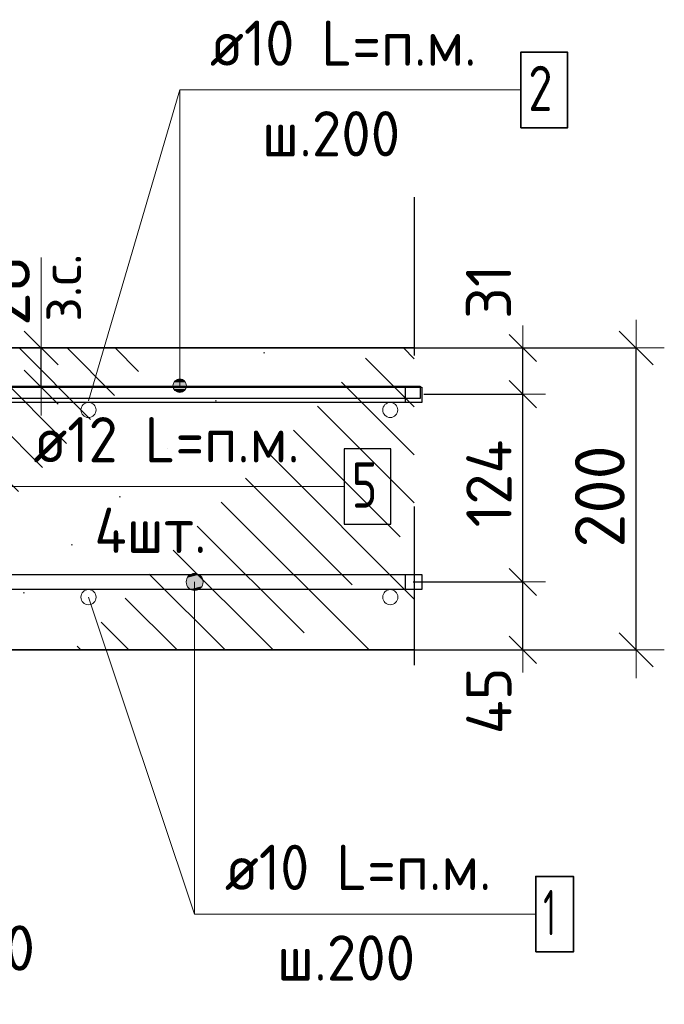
# Model space of a CAD drawing. Header units: metres. Extents: x -38 to 93, y -15 to 21.
# Tile 39 of 152: x 72.454 to 72.882, y 2.11 to 2.763. Entities that reach past the tile are written whole.
import ezdxf

# ---------------------------------------------------------------- set-up
doc = ezdxf.new("R2010")
doc.units = ezdxf.units.M
doc.header["$PDMODE"] = 65
doc.linetypes.add('______4', pattern=[0.135, 0.105, -0.03])
for name, color, linetype, lineweight in [('XR$4$Арм. стержнями верхней зоны', 180, 'Continuous', 35), ('XR$4$Арм. стержнями нижней зоны', 180, 'Continuous', 35), ('XR$4$Арм.стержн. Арматура края', 96, 'Continuous', 35), ('XR$4$Арм.стержн. Доп. арматура', 180, 'Continuous', 35), ('XR$4$ВК__отв в полу 1-2 эт', 220, 'Continuous', 25), ('XR$4$Размерная линия (1)', 7, 'Continuous', 13), ('XR$4$Размерная линия_ общее', 7, 'Continuous', 13)]:
    doc.layers.add(name, color=color, linetype=linetype, lineweight=lineweight)
doc.styles.add('ISOCPEUR', font='txt')
doc.dimstyles.new('DIMSTYLE_11', dxfattribs={"dimtxt": 0.03, "dimasz": 0.03, "dimexe": 0, "dimexo": 0, "dimgap": 0.015, "dimtad": 2, "dimdec": 0, "dimlfac": 1000, "dimrnd": 1, "dimzin": 12, "dimdsep": 46, "dimtxsty": 'ISOCPEUR', "dimblk1": 'ALL_ML_STRICH', "dimblk2": 'ALL_ML_STRICH', "dimsah": 1, "dimcen": 0, "dimclrd": 7, "dimclre": 256, "dimclrt": 7, "dimadec": 0, "dimazin": 0, "dimtfac": 1, "dimtdec": 0, "dimtix": 1, "dimtmove": 2, "dimatfit": 3, "dimfxl": 0, "dimtvp": 1.2, "dimtzin": 0, "dimlwd": 0, "dimlwe": -3, "dimarcsym": 0})
doc.dimstyles.new('DIMSTYLE_12', dxfattribs={"dimtxt": 0.03, "dimasz": 0.03, "dimexe": 0, "dimexo": 0, "dimgap": 0.015, "dimtad": 2, "dimdec": 0, "dimlfac": 1000, "dimrnd": 1, "dimzin": 12, "dimdsep": 46, "dimtxsty": 'ISOCPEUR', "dimblk1": 'ALL_ML_STRICH', "dimblk2": 'ALL_ML_STRICH', "dimsah": 1, "dimcen": 0, "dimclrd": 7, "dimclre": 256, "dimclrt": 7, "dimadec": 0, "dimazin": 0, "dimtfac": 1, "dimtdec": 0, "dimtix": 1, "dimtmove": 2, "dimatfit": 3, "dimfxl": 0, "dimtzin": 0, "dimlwd": 0, "dimlwe": -3, "dimarcsym": 0})
doc.dimstyles.new('DIMSTYLE_15', dxfattribs={"dimtxt": 0.03, "dimasz": 0.03, "dimexe": 0, "dimexo": 0, "dimgap": 0.015, "dimtad": 2, "dimdec": 0, "dimlfac": 1000, "dimrnd": 5, "dimzin": 12, "dimdsep": 46, "dimtxsty": 'ISOCPEUR', "dimblk1": 'ALL_ML_STRICH', "dimblk2": 'ALL_ML_STRICH', "dimsah": 1, "dimcen": 0, "dimclrd": 7, "dimclre": 256, "dimclrt": 7, "dimadec": 0, "dimazin": 0, "dimtfac": 1, "dimtdec": 0, "dimtix": 1, "dimtmove": 2, "dimatfit": 3, "dimfxl": 0, "dimtvp": 1.2, "dimtzin": 0, "dimlwd": 0, "dimlwe": -3, "dimarcsym": 0})
doc.dimstyles.new('DIMSTYLE_18', dxfattribs={"dimtxt": 0.033, "dimasz": 0.0375, "dimexe": 0, "dimexo": 0, "dimgap": 0.0165, "dimtad": 2, "dimdec": 0, "dimlfac": 1000, "dimrnd": 1, "dimzin": 12, "dimdsep": 46, "dimtxsty": 'ISOCPEUR', "dimblk1": 'ALL_ML_STRICH', "dimblk2": 'ALL_ML_STRICH', "dimsah": 1, "dimcen": 0, "dimclrd": 7, "dimclre": 256, "dimclrt": 7, "dimadec": 0, "dimazin": 0, "dimtfac": 1, "dimtdec": 0, "dimtix": 1, "dimtmove": 2, "dimatfit": 3, "dimfxl": 0, "dimtvp": 1.2, "dimtzin": 0, "dimlwd": 0, "dimlwe": -3, "dimarcsym": 0})
doc.dimstyles.new('DIMSTYLE_8', dxfattribs={"dimtxt": 0.033, "dimasz": 0.0375, "dimexe": 0, "dimexo": 0, "dimgap": 0.0165, "dimtad": 2, "dimdec": 0, "dimlfac": 1000, "dimrnd": 1, "dimzin": 12, "dimdsep": 46, "dimtxsty": 'ISOCPEUR', "dimblk1": 'ALL_ML_STRICH', "dimblk2": 'ALL_ML_STRICH', "dimsah": 1, "dimcen": 0, "dimclrd": 7, "dimclre": 256, "dimclrt": 7, "dimadec": 0, "dimazin": 0, "dimtfac": 1, "dimtdec": 0, "dimtix": 1, "dimtmove": 2, "dimatfit": 3, "dimfxl": 0, "dimtzin": 0, "dimlwd": 0, "dimlwe": -3, "dimarcsym": 0})

# ---------------------------------------------------------------- blocks, each defined once
blk = doc.blocks.new('ALL_ML_STRICH')
at = {"color": 0, "linetype": 'ByBlock', "lineweight": -2}
for p, q in [((0, -0.5), (0, 0.5)), ((-0.3, -0.3), (0.3, 0.3)), ((-1, 0), (0.5, 0))]:
    blk.add_line(p, q, dxfattribs=at)
blk = doc.blocks.new('*D199')
at = {"layer": 'DEFPOINTS', "color": 7, "linetype": 'Continuous', "lineweight": 13, "transparency": 33554687}
for p in [(72.69135, 2.54518), (72.69135, 2.34518), (72.8629, 2.34518)]:
    blk.add_point(p, dxfattribs=at)
at = {"layer": 'XR$4$Размерная линия_ общее', "color": 253, "linetype": 'Continuous', "lineweight": -2, "true_color": 0xa0a0a0, "transparency": 33554687}
for p, q in [((72.71135, 2.54518), (72.8629, 2.54518)), ((72.71135, 2.34518), (72.8629, 2.34518))]:
    blk.add_line(p, q, dxfattribs=at)
at = {"layer": 'XR$4$Размерная линия_ общее', "color": 7, "linetype": 'Continuous', "lineweight": -2, "transparency": 33554687}
blk.add_line((72.8629, 2.34518), (72.8629, 2.54518), dxfattribs=at)
at = {"layer": 'XR$4$Размерная линия_ общее', "color": 7, "linetype": 'Continuous', "lineweight": 13, "transparency": 33554687, "xscale": 0.0375, "yscale": 0.0375, "zscale": 0.0375}
for p, rotation in [((72.8629, 2.54518), 90), ((72.8629, 2.34518), 270)]:
    blk.add_blockref('ALL_ML_STRICH', p, dxfattribs=dict(at, rotation=rotation))
at = {"layer": 'XR$4$Размерная линия_ общее', "color": 7, "linetype": 'Continuous', "lineweight": 13, "transparency": 33554687, "insert": (72.8389, 2.44683), "char_height": 0.033, "width": 0.099, "attachment_point": 5, "rotation": 90, "style": 'ISOCPEUR'}
blk.add_mtext('\\A1;{200}', dxfattribs=at)
blk = doc.blocks.new('*D304')
at = {"layer": 'DEFPOINTS', "color": 7, "linetype": 'Continuous', "lineweight": 13, "transparency": 33554687}
for p in [(72.36003, 2.22518), (72.40003, 2.18518), (72.36003, 2.12543)]:
    blk.add_point(p, dxfattribs=at)
at = {"layer": 'XR$4$Размерная линия (1)', "color": 9, "linetype": 'Continuous', "lineweight": -2, "true_color": 0xc7c7c7, "transparency": 33554687}
for p, q in [((72.36003, 2.20518), (72.36003, 2.12543)), ((72.40003, 2.16518), (72.40003, 2.12543))]:
    blk.add_line(p, q, dxfattribs=at)
at = {"layer": 'XR$4$Размерная линия (1)', "color": 7, "linetype": 'Continuous', "lineweight": -2, "transparency": 33554687}
blk.add_line((72.36003, 2.12543), (72.40003, 2.12543), dxfattribs=at)
at = {"layer": 'XR$4$Размерная линия (1)', "color": 7, "linetype": 'Continuous', "lineweight": 13, "transparency": 33554687, "xscale": 0.03, "yscale": 0.03, "zscale": 0.03, "rotation": 180}
blk.add_blockref('ALL_ML_STRICH', (72.36003, 2.12543), dxfattribs=at)
at = {"layer": 'XR$4$Размерная линия (1)', "color": 7, "linetype": 'Continuous', "lineweight": 13, "transparency": 33554687, "xscale": 0.03, "yscale": 0.03, "zscale": 0.03}
blk.add_blockref('ALL_ML_STRICH', (72.40003, 2.12543), dxfattribs=at)
at = {"layer": 'XR$4$Размерная линия (1)', "color": 7, "linetype": 'Continuous', "lineweight": 13, "transparency": 33554687, "insert": (72.44311, 2.14771), "char_height": 0.03, "width": 0.06, "attachment_point": 5, "style": 'ISOCPEUR'}
blk.add_mtext('\\A1;{40}', dxfattribs=at)
blk = doc.blocks.new('*D310')
at = {"layer": 'DEFPOINTS', "color": 7, "linetype": 'Continuous', "lineweight": 13, "transparency": 33554687}
for p in [(72.69524, 2.39018), (72.70809, 2.34518), (72.7879, 2.34518)]:
    blk.add_point(p, dxfattribs=at)
at = {"layer": 'XR$4$Размерная линия (1)', "color": 9, "linetype": 'Continuous', "lineweight": -2, "true_color": 0xc7c7c7, "transparency": 33554687}
for p, q in [((72.71524, 2.39018), (72.7879, 2.39018)), ((72.72809, 2.34518), (72.7879, 2.34518))]:
    blk.add_line(p, q, dxfattribs=at)
at = {"layer": 'XR$4$Размерная линия (1)', "color": 7, "linetype": 'Continuous', "lineweight": -2, "transparency": 33554687}
blk.add_line((72.7879, 2.34518), (72.7879, 2.39018), dxfattribs=at)
at = {"layer": 'XR$4$Размерная линия (1)', "color": 7, "linetype": 'Continuous', "lineweight": 13, "transparency": 33554687, "xscale": 0.03, "yscale": 0.03, "zscale": 0.03}
for p, rotation in [((72.7879, 2.39018), 90), ((72.7879, 2.34518), 270)]:
    blk.add_blockref('ALL_ML_STRICH', p, dxfattribs=dict(at, rotation=rotation))
at = {"layer": 'XR$4$Размерная линия (1)', "color": 7, "linetype": 'Continuous', "lineweight": 13, "transparency": 33554687, "insert": (72.76539, 2.31143), "char_height": 0.03, "width": 0.06, "attachment_point": 5, "rotation": 90, "style": 'ISOCPEUR'}
blk.add_mtext('\\A1;{45}', dxfattribs=at)
blk = doc.blocks.new('*D311')
at = {"layer": 'DEFPOINTS', "color": 7, "linetype": 'Continuous', "lineweight": 13, "transparency": 33554687}
for p in [(72.70226, 2.51461), (72.69524, 2.39018), (72.7879, 2.39018)]:
    blk.add_point(p, dxfattribs=at)
at = {"layer": 'XR$4$Размерная линия (1)', "color": 9, "linetype": 'Continuous', "lineweight": -2, "true_color": 0xc7c7c7, "transparency": 33554687}
for p, q in [((72.72226, 2.51461), (72.7879, 2.51461)), ((72.71524, 2.39018), (72.7879, 2.39018))]:
    blk.add_line(p, q, dxfattribs=at)
at = {"layer": 'XR$4$Размерная линия (1)', "color": 7, "linetype": 'Continuous', "lineweight": -2, "transparency": 33554687}
blk.add_line((72.7879, 2.39018), (72.7879, 2.51461), dxfattribs=at)
at = {"layer": 'XR$4$Размерная линия (1)', "color": 7, "linetype": 'Continuous', "lineweight": 13, "transparency": 33554687, "xscale": 0.03, "yscale": 0.03, "zscale": 0.03}
for p, rotation in [((72.7879, 2.51461), 90), ((72.7879, 2.39018), 270)]:
    blk.add_blockref('ALL_ML_STRICH', p, dxfattribs=dict(at, rotation=rotation))
at = {"layer": 'XR$4$Размерная линия (1)', "color": 7, "linetype": 'Continuous', "lineweight": 13, "transparency": 33554687, "insert": (72.7654, 2.4554), "char_height": 0.03, "width": 0.09, "attachment_point": 5, "rotation": 90, "style": 'ISOCPEUR'}
blk.add_mtext('\\A1;{124}', dxfattribs=at)
blk = doc.blocks.new('*D312')
at = {"layer": 'DEFPOINTS', "color": 7, "linetype": 'Continuous', "lineweight": 13, "transparency": 33554687}
for p in [(72.68439, 2.54518), (72.70226, 2.51461), (72.7879, 2.51461)]:
    blk.add_point(p, dxfattribs=at)
at = {"layer": 'XR$4$Размерная линия (1)', "color": 9, "linetype": 'Continuous', "lineweight": -2, "true_color": 0xc7c7c7, "transparency": 33554687}
for p, q in [((72.70439, 2.54518), (72.7879, 2.54518)), ((72.72226, 2.51461), (72.7879, 2.51461))]:
    blk.add_line(p, q, dxfattribs=at)
at = {"layer": 'XR$4$Размерная линия (1)', "color": 7, "linetype": 'Continuous', "lineweight": -2, "transparency": 33554687}
blk.add_line((72.7879, 2.51461), (72.7879, 2.54518), dxfattribs=at)
at = {"layer": 'XR$4$Размерная линия (1)', "color": 7, "linetype": 'Continuous', "lineweight": 13, "transparency": 33554687, "xscale": 0.03, "yscale": 0.03, "zscale": 0.03}
for p, rotation in [((72.7879, 2.54518), 90), ((72.7879, 2.51461), 270)]:
    blk.add_blockref('ALL_ML_STRICH', p, dxfattribs=dict(at, rotation=rotation))
at = {"layer": 'XR$4$Размерная линия (1)', "color": 7, "linetype": 'Continuous', "lineweight": 13, "transparency": 33554687, "insert": (72.76516, 2.58247), "char_height": 0.03, "width": 0.06, "attachment_point": 5, "rotation": 90, "style": 'ISOCPEUR'}
blk.add_mtext('\\A1;{31}', dxfattribs=at)
blk = doc.blocks.new('*D322')
at = {"layer": 'DEFPOINTS', "color": 7, "linetype": 'Continuous', "lineweight": 13, "transparency": 33554687}
for p in [(72.4287, 2.54518), (72.4287, 2.51918), (72.46868, 2.51918)]:
    blk.add_point(p, dxfattribs=at)
at = {"layer": 'XR$4$Размерная линия_ общее', "color": 253, "linetype": 'Continuous', "lineweight": -2, "true_color": 0xa0a0a0, "transparency": 33554687}
for p, q in [((72.4487, 2.54518), (72.46868, 2.54518)), ((72.4487, 2.51918), (72.46868, 2.51918))]:
    blk.add_line(p, q, dxfattribs=at)
at = {"layer": 'XR$4$Размерная линия_ общее', "color": 7, "linetype": 'Continuous', "lineweight": -2, "transparency": 33554687}
blk.add_line((72.46868, 2.51918), (72.46868, 2.54518), dxfattribs=at)
at = {"layer": 'XR$4$Размерная линия_ общее', "color": 7, "linetype": 'Continuous', "lineweight": 13, "transparency": 33554687, "xscale": 0.0375, "yscale": 0.0375, "zscale": 0.0375}
for p, rotation in [((72.46868, 2.54518), 90), ((72.46868, 2.51918), 270)]:
    blk.add_blockref('ALL_ML_STRICH', p, dxfattribs=dict(at, rotation=rotation))
at = {"layer": 'XR$4$Размерная линия_ общее', "color": 7, "linetype": 'Continuous', "lineweight": 13, "transparency": 33554687, "insert": (72.46822, 2.56255), "char_height": 0.027, "width": 0.00135, "attachment_point": 1, "rotation": 90, "line_spacing_factor": 0.60241, "style": 'ISOCPEUR'}
blk.add_mtext('з.с.', dxfattribs=at)
at = {"layer": 'XR$4$Размерная линия_ общее', "color": 7, "linetype": 'Continuous', "lineweight": 13, "transparency": 33554687, "insert": (72.44468, 2.58291), "char_height": 0.033, "width": 0.066, "attachment_point": 5, "rotation": 90, "style": 'ISOCPEUR'}
blk.add_mtext('\\A1;{26}', dxfattribs=at)

msp = doc.modelspace()

# ---------------------------------------------------------------- hatches: boundary and pattern name
at = {"linetype": 'Continuous', "lineweight": 13, "transparency": 33554687}
h = msp.add_hatch(dxfattribs=at)
h.set_pattern_fill('__________540', scale=0.015, style=0, pattern_type=2)
h.set_pattern_definition([(135, (0, 0), (-0.031819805, -0.031819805), [0.4, -0.05, 0, -0.05]), (135, (-0.01591, -0.01591), (-0.031819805, -0.031819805), [0.8, -0.1, 0.1, -0.1])])
h.paths.add_polyline_path([(72.40003, 2.54518), (72.40003, 2.34518), (72.71593, 2.34518), (72.71593, 2.54518)], flags=0)
at = {"layer": 'XR$4$Арм. стержнями верхней зоны', "linetype": 'Continuous', "lineweight": 13, "transparency": 33554687}
for points in [[(72.55826, 2.52405), (72.56276, 2.52405), (72.56051, 2.52468)], [(72.56438, 2.52243), (72.55664, 2.52243), (72.55601, 2.52018)], [(72.56438, 2.52243), (72.55601, 2.52018), (72.56501, 2.52018)], [(72.56501, 2.52018), (72.55601, 2.52018), (72.55664, 2.51793)], [(72.56276, 2.52405), (72.55826, 2.52405), (72.55664, 2.52243)], [(72.56276, 2.52405), (72.55664, 2.52243), (72.56438, 2.52243)], [(72.56501, 2.52018), (72.55664, 2.51793), (72.56438, 2.51793)], [(72.56438, 2.51793), (72.55664, 2.51793), (72.55826, 2.51631)], [(72.56438, 2.51793), (72.55826, 2.51631), (72.56276, 2.51631)], [(72.56276, 2.51631), (72.55826, 2.51631), (72.56051, 2.51568)]]:
    msp.add_hatch(color=7, dxfattribs=at).paths.add_polyline_path(points)
at = {"layer": 'XR$4$Арм. стержнями нижней зоны', "linetype": 'Continuous', "lineweight": 13, "transparency": 33554687}
for points in [[(72.56556, 2.393), (72.57523, 2.393), (72.57321, 2.39502)], [(72.56556, 2.393), (72.57321, 2.39502), (72.56758, 2.39502)], [(72.56758, 2.39502), (72.57321, 2.39502), (72.5704, 2.39581)], [(72.56477, 2.39018), (72.57602, 2.39018), (72.57523, 2.393)], [(72.56477, 2.39018), (72.57523, 2.393), (72.56556, 2.393)], [(72.56556, 2.38737), (72.57602, 2.39018), (72.56477, 2.39018)], [(72.56556, 2.38737), (72.57523, 2.38737), (72.57602, 2.39018)], [(72.56758, 2.38535), (72.57523, 2.38737), (72.56556, 2.38737)], [(72.56758, 2.38535), (72.57321, 2.38535), (72.57523, 2.38737)], [(72.57321, 2.38535), (72.56758, 2.38535), (72.5704, 2.38456)]]:
    msp.add_hatch(color=7, dxfattribs=at).paths.add_polyline_path(points)

# ---------------------------------------------------------------- linework, layer by layer
at = {"color": 7, "linetype": '______4', "lineweight": 25, "transparency": 33554687}
msp.add_line((72.71593, 2.64518), (72.71593, 2.24518), dxfattribs=at)
at = {"color": 7, "linetype": 'Continuous', "lineweight": 13, "transparency": 33554687}
for p, q in [((72.46868, 2.54518), (72.46868, 2.60518)), ((72.50006, 2.38013), (72.5704, 2.17014))]:
    msp.add_line(p, q, dxfattribs=at)
at = {"color": 7, "linetype": 'Continuous', "lineweight": 35, "transparency": 33554687}
for p, q in [((72.71593, 2.54518), (72.40003, 2.54518)), ((72.40003, 2.34518), (72.71593, 2.34518))]:
    msp.add_line(p, q, dxfattribs=at)
at = {"color": 7, "linetype": 'Continuous', "lineweight": 13, "transparency": 33554687}
for centre in [(72.50003, 2.50413), (72.70003, 2.50413), (72.50006, 2.38013), (72.70006, 2.38013)]:
    msp.add_circle(centre, 0.005, dxfattribs=at)
at = {"layer": 'XR$4$Арм. стержнями верхней зоны', "color": 7, "linetype": 'Continuous', "lineweight": 13, "transparency": 33554687}
for p, q in [((72.56051, 2.71612), (72.78651, 2.71612)), ((72.56051, 2.71612), (72.56051, 2.52018)), ((72.56051, 2.52468), (72.56051, 2.52468)), ((72.55601, 2.52018), (72.55601, 2.52018)), ((72.56501, 2.52018), (72.56501, 2.52018)), ((72.56051, 2.51568), (72.56051, 2.51568))]:
    msp.add_line(p, q, dxfattribs=at)
at = {"layer": 'XR$4$Арм. стержнями верхней зоны', "color": 7, "linetype": 'Continuous', "lineweight": 35, "transparency": 33554687}
msp.add_lwpolyline([(72.78651, 2.69112), (72.81751, 2.69112), (72.81751, 2.74112), (72.78651, 2.74112), (72.78651, 2.69112)], dxfattribs=at)
at = {"layer": 'XR$4$Арм. стержнями верхней зоны', "color": 4, "linetype": 'Continuous', "lineweight": 25, "transparency": 33554687}
msp.add_lwpolyline([(72.20003, 2.51918), (72.72093, 2.51918), (72.72093, 2.50918), (72.20003, 2.50918), (72.20003, 2.51918)], dxfattribs=at)
at = {"layer": 'XR$4$Арм. стержнями верхней зоны', "color": 7, "linetype": 'Continuous', "lineweight": 13, "transparency": 33554687}
msp.add_circle((72.56051, 2.52018), 0.0045, dxfattribs=at)
at = {"layer": 'XR$4$Арм. стержнями нижней зоны', "color": 7, "linetype": 'Continuous', "lineweight": 13, "transparency": 33554687}
for p, q in [((72.5704, 2.39581), (72.5704, 2.39581)), ((72.56477, 2.39018), (72.56477, 2.39018)), ((72.5704, 2.17014), (72.5704, 2.39018)), ((72.57602, 2.39018), (72.57602, 2.39018)), ((72.5704, 2.38456), (72.5704, 2.38456)), ((72.5704, 2.17014), (72.7964, 2.17014))]:
    msp.add_line(p, q, dxfattribs=at)
at = {"layer": 'XR$4$Арм. стержнями нижней зоны', "color": 4, "linetype": 'Continuous', "lineweight": 25, "transparency": 33554687}
msp.add_lwpolyline([(72.20003, 2.39518), (72.72093, 2.39518), (72.72093, 2.38518), (72.20003, 2.38518), (72.20003, 2.39518)], dxfattribs=at)
at = {"layer": 'XR$4$Арм. стержнями нижней зоны', "color": 7, "linetype": 'Continuous', "lineweight": 35, "transparency": 33554687}
msp.add_lwpolyline([(72.7964, 2.14514), (72.8214, 2.14514), (72.8214, 2.19514), (72.7964, 2.19514), (72.7964, 2.14514)], dxfattribs=at)
at = {"layer": 'XR$4$Арм. стержнями нижней зоны', "color": 7, "linetype": 'Continuous', "lineweight": 13, "transparency": 33554687}
msp.add_circle((72.5704, 2.39018), 0.00563, dxfattribs=at)
at = {"layer": 'XR$4$Арм.стержн. Арматура края', "color": 4, "linetype": 'Continuous', "lineweight": 25, "transparency": 33554687}
for points in [[(72.23851, 2.51918), (72.70995, 2.51918), (72.70995, 2.50918), (72.2392, 2.50918)], [(72.2392, 2.39518), (72.70995, 2.39518), (72.70995, 2.38518)], [(72.70995, 2.38518), (72.23851, 2.38518)]]:
    msp.add_lwpolyline(points, dxfattribs=at)
at = {"layer": 'XR$4$Арм.стержн. Арматура края', "color": 40, "linetype": 'Continuous', "lineweight": 25, "transparency": 33554687}
msp.add_lwpolyline([(72.43396, 2.51982), (72.71993, 2.51982), (72.71993, 2.51182), (72.43413, 2.51182)], dxfattribs=at)
at = {"layer": 'XR$4$Арм.стержн. Доп. арматура', "color": 7, "linetype": 'Continuous', "lineweight": 13, "transparency": 33554687}
msp.add_line((72.44344, 2.45342), (72.66944, 2.45342), dxfattribs=at)
at = {"layer": 'XR$4$Арм.стержн. Доп. арматура', "color": 7, "linetype": 'Continuous', "lineweight": 25, "transparency": 33554687}
msp.add_lwpolyline([(72.66944, 2.42842), (72.70044, 2.42842), (72.70044, 2.47842), (72.66944, 2.47842), (72.66944, 2.42842)], dxfattribs=at)
at = {"layer": 'XR$4$ВК__отв в полу 1-2 эт', "color": 7, "linetype": 'Continuous', "lineweight": 13, "transparency": 33554687}
msp.add_line((72.50003, 2.51013), (72.56051, 2.71612), dxfattribs=at)

# ---------------------------------------------------------------- texts
at = {"layer": 'XR$4$Арм. стержнями верхней зоны', "color": 7, "linetype": 'Continuous', "lineweight": 25, "transparency": 33554687, "char_height": 0.03, "attachment_point": 7, "style": 'ISOCPEUR'}
for s, insert, width in [('\\W0.94;ø10 L=п.м.', (72.58051, 2.73212), 0.1999832), ('\\W0.78;2', (72.79151, 2.70212), 0.0326407), ('\\W0.95;ш.200 ', (72.61501, 2.67212), 0.1311996)]:
    msp.add_mtext(s, dxfattribs=dict(at, insert=insert, width=width))
at = {"layer": 'XR$4$Арм. стержнями нижней зоны', "color": 7, "linetype": 'Continuous', "lineweight": 25, "transparency": 33554687, "char_height": 0.03, "attachment_point": 7, "style": 'ISOCPEUR'}
for s, insert, width in [('\\W0.94;ø10 L=п.м.', (72.5904, 2.18614), 0.1999831), ('\\W0.56;1', (72.8014, 2.15614), 0.0233333), ('\\W0.95;ш.200 ', (72.6249, 2.12614), 0.1311997)]:
    msp.add_mtext(s, dxfattribs=dict(at, insert=insert, width=width))
at = {"layer": 'XR$4$Арм.стержн. Доп. арматура', "color": 7, "linetype": 'Continuous', "lineweight": 25, "transparency": 33554687, "char_height": 0.03, "attachment_point": 7, "style": 'ISOCPEUR'}
for s, insert, width in [('\\W0.94;ø12 L=п.м.', (72.46344, 2.46942), 0.1999832), ('\\W0.78;5', (72.67444, 2.43942), 0.0326407), ('\\W0.95;4шт. ', (72.50394, 2.40942), 0.1191575)]:
    msp.add_mtext(s, dxfattribs=dict(at, insert=insert, width=width))

# ---------------------------------------------------------------- dimensions: what is measured, and where the dimension line sits
at = {"layer": 'XR$4$Размерная линия (1)', "color": 7, "linetype": 'Continuous', "lineweight": 13, "transparency": 33554687}
for base, p1, p2, dimstyle, picture, middle in [((72.7879, 2.54518), (72.72226, 2.51461), (72.70439, 2.54518), 'DIMSTYLE_11', '*D312', (72.76516, 2.58247)), ((72.7879, 2.51461), (72.71524, 2.39018), (72.72226, 2.51461), 'DIMSTYLE_12', '*D311', (72.7654, 2.4554)), ((72.7879, 2.39018), (72.72809, 2.34518), (72.71524, 2.39018), 'DIMSTYLE_11', '*D310', (72.76539, 2.31143))]:
    dim = msp.add_linear_dim(base=base, p1=p1, p2=p2, angle=90, dimstyle=dimstyle, override={"dimpost": '<>', "dimclrd": 7, "dimclre": 9, "dimclrt": 7, "dimlwd": 0, "dimlwe": 65533}, dxfattribs=at)
    dim.commit()
    dim.dimension.update_dxf_attribs({"geometry": picture, "text_midpoint": middle, "dimtype": 160})
dim = msp.add_linear_dim(base=(72.40003, 2.12543), p1=(72.36003, 2.20518), p2=(72.40003, 2.16518), dimstyle='DIMSTYLE_15', override={"dimpost": '<>', "dimclrd": 7, "dimclre": 9, "dimclrt": 7, "dimlwd": 0, "dimlwe": 65533}, dxfattribs=at)
dim.commit()
dim.dimension.update_dxf_attribs({"geometry": '*D304', "text_midpoint": (72.44311, 2.14771), "dimtype": 160})
at = {"layer": 'XR$4$Размерная линия_ общее', "color": 7, "linetype": 'Continuous', "lineweight": 13, "transparency": 33554687}
dim = msp.add_linear_dim(base=(72.46868, 2.54518), p1=(72.4487, 2.51918), p2=(72.4487, 2.54518), angle=90, text='<>\\Xз.с.', dimstyle='DIMSTYLE_18', override={"dimpost": '<>', "dimclrd": 7, "dimclre": 253, "dimclrt": 7, "dimlwd": 0, "dimlwe": 65533}, dxfattribs=at)
dim.commit()
dim.dimension.update_dxf_attribs({"geometry": '*D322', "text_midpoint": (72.44468, 2.58291), "dimtype": 160})
dim = msp.add_linear_dim(base=(72.8629, 2.54518), p1=(72.71135, 2.34518), p2=(72.71135, 2.54518), angle=90, dimstyle='DIMSTYLE_8', override={"dimpost": '<>', "dimclrd": 7, "dimclre": 253, "dimclrt": 7, "dimlwd": 0, "dimlwe": 65533}, dxfattribs=at)
dim.commit()
dim.dimension.update_dxf_attribs({"geometry": '*D199', "text_midpoint": (72.8389, 2.44683), "dimtype": 160})

doc.saveas('drawing.dxf')
